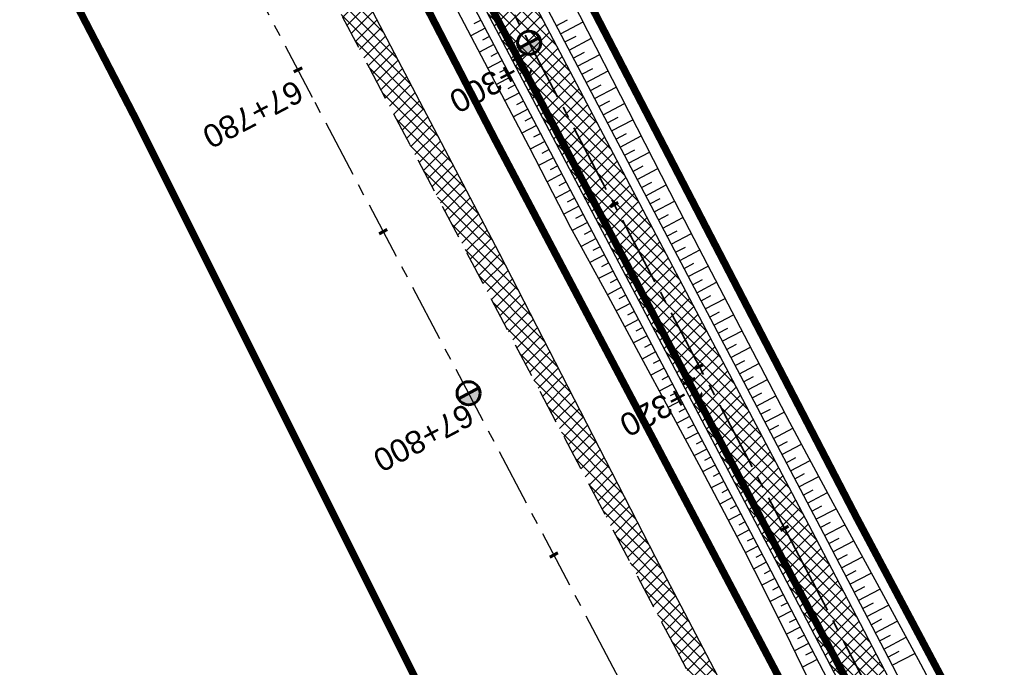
# Model space of a CAD drawing. Header units: metres. Extents: x 7529682 to 7533751, y 5721195 to 5727842.
# Tile 123 of 179: x 7530297 to 7530351, y 5726615 to 5726651. Entities that reach past the tile are written whole.
import ezdxf

# ---------------------------------------------------------------- set-up
doc = ezdxf.new("R2010")
doc.units = ezdxf.units.M
for name, pattern in [('817-dzialki-09-05-04$0$HIDDEN', [0.375, 0.25, -0.125]), ('ACAD_ISO05W100', [33, 24, -3, 0, -3, 0, -3]), ('CENTER', [50.8, 31.75, -6.35, 6.35, -6.35]), ('CENTER2', [28.575, 19.05, -3.175, 3.175, -3.175]), ('HIDDEN', [9.525, 6.35, -3.175])]:
    doc.linetypes.add(name, pattern=pattern)
for name, color, linetype in [('C-DROGI-SYTUACJA', 7, 'Continuous'), ('C-DROGI-SYTUACJA-ETYKIETY', 7, 'Continuous'), ('D-hatch-pobocza', 131, 'Continuous'), ('D-pobocza', 60, 'Continuous'), ('D-rowy', 160, 'Continuous'), ('D-skarpa', 2, 'Continuous'), ('D-skarpa-kreskowanie', 2, 'Continuous')]:
    doc.layers.add(name, color=color, linetype=linetype)
for name, color, linetype, lineweight, true_color in [('D-ewidencja-numery', 7, 'Continuous', 50, 0x40ff00), ('D-hatch-ciag-pieszo-rowerowy', 7, 'Continuous', 13, 0xff9f80), ('D-LR-etap-III', 7, '817-dzialki-09-05-04$0$HIDDEN', 50, 0x00008f)]:
    doc.layers.add(name, color=color, linetype=linetype, lineweight=lineweight, true_color=true_color)
for name, color, linetype, lineweight in [('D-krawędzie', 3, 'Continuous', 30), ('D-obrzeża', 2, 'Continuous', 30), ('D-oś', 10, 'CENTER', 30), ('D-pas-drogowy', 7, 'ACAD_ISO05W100', 50)]:
    doc.layers.add(name, color=color, linetype=linetype, lineweight=lineweight)
doc.layers.add('poprzeczki', color=7, linetype='Continuous', true_color=0x0000c7)
doc.styles.get("Standard").update_dxf_attribs({"font": 'arial.ttf'})
pattern_1 = [(45, (0, 0), (-0.33675960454, 0.33675960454), []), (135, (0, 0), (-0.33675960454, -0.33675960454), [])]

# ---------------------------------------------------------------- blocks, each defined once
blk = doc.blocks.new('kilometraz')
at = {"linetype": 'ByBlock', "lineweight": -2}
blk.add_hatch(color=0, dxfattribs=at).paths.add_polyline_path([(0, -0.28125, 0.41421356), (0.28125, 0, 0.41421356), (0, 0.28125)])
at = {"color": 0, "linetype": 'ByBlock', "lineweight": -2}
blk.add_line((0, 0.28125), (0, -0.28125), dxfattribs=at)
blk.add_circle((0, 0), 0.28125, dxfattribs=at)
blk = doc.blocks.new('AeccTickLine')
at = {"color": 0, "linetype": 'ByBlock', "lineweight": -2}
blk.add_line((0, 1), (0, -1), dxfattribs=at)

msp = doc.modelspace()

# ---------------------------------------------------------------- hatches: boundary and pattern name
at = {"layer": 'D-hatch-ciag-pieszo-rowerowy'}
h = msp.add_hatch(dxfattribs=at)
h.set_pattern_fill('ANSI37', color=256, scale=0.15, style=0)
h.set_pattern_definition(pattern_1)
h.paths.add_polyline_path([(7530324.387, 5726654.066), (7530322.193, 5726652.869), (7530338.815, 5726621.306), (7530355.736, 5726588.901), (7530368.841, 5726564.244), (7530371.746, 5726564.106), (7530357.948, 5726590.066), (7530341.029, 5726622.467)])
at = {"layer": 'D-hatch-pobocza'}
h = msp.add_hatch(dxfattribs=at)
h.set_pattern_fill('ANSI37', color=256, scale=0.15, style=0)
h.set_pattern_definition(pattern_1)
h.paths.add_polyline_path([(7530484.05, 5726334.34), (7530471.92, 5726357.11), (7530458.95, 5726381.07), (7530447.57, 5726403.23), (7530435.55, 5726425.46), (7530424.34, 5726446.96), (7530408.22, 5726477.68), (7530396.72, 5726499.26), (7530381.74, 5726527.87), (7530371.44, 5726547.5), (7530359.58, 5726569.81), (7530349.42, 5726588.72), (7530332.29, 5726621.37), (7530323.72, 5726638.05), (7530306.54, 5726670.82), (7530298.56, 5726686.33), (7530287.26, 5726707.54), (7530284.291, 5726713.261), (7530282.67, 5726712.404), (7530284.501, 5726708.94), (7530291.376, 5726695.94), (7530296.046, 5726687.107), (7530304.464, 5726671.187), (7530316.604, 5726648.181), (7530333.058, 5726617.014), (7530350.004, 5726585.006), (7530367.258, 5726552.316), (7530385.763, 5726517.235), (7530404.054, 5726482.546), (7530421.087, 5726450.182), (7530442.442, 5726409.661), (7530463.421, 5726369.85), (7530489.269, 5726320.828), (7530506.412, 5726288.291), (7530524.315, 5726254.784), (7530540.549, 5726224.891), (7530548.273, 5726210.669), (7530551.697, 5726207.035), (7530543.21, 5726222.9), (7530538.34, 5726232.11), (7530533.7, 5726240.35), (7530511.95, 5726280.97), (7530499.24, 5726305.31)])

# ---------------------------------------------------------------- linework, layer by layer
at = {"layer": 'C-DROGI-SYTUACJA', "color": 10, "linetype": 'CENTER2', "lineweight": 35, "ltscale": 0.2}
msp.add_lwpolyline([(7530272.969, 5726756.475), (7530281.424, 5726740.504, -0.065084), (7530284.142, 5726733.217), (7530284.891, 5726729.972, 0.064463), (7530289.362, 5726717.937), (7530322.484, 5726654.998), (7530339.922, 5726621.886), (7530356.842, 5726589.483), (7530379.806, 5726546.279), (7530402.949, 5726502.005), (7530424.44, 5726461.025), (7530444.82, 5726422.144)], format="xyb", dxfattribs=at)
at = {"layer": 'D-ewidencja-numery', "color": 12, "ltscale": 15, "true_color": 0xc70000}
msp.add_lwpolyline([(7530277.51, 5726760.213), (7530286.037, 5726744.107), (7530288.097, 5726735.884), (7530290.394, 5726725.047), (7530296.177, 5726713.583), (7530302.726, 5726701.182), (7530325.685, 5726657.466), (7530343.244, 5726623.649), (7530360.23, 5726591.747), (7530383.209, 5726548.059), (7530406.018, 5726503.606), (7530427.465, 5726462.62), (7530447.928, 5726424.388)], dxfattribs=at)
at = {"layer": 'D-krawędzie', "linetype": 'HIDDEN', "ltscale": 0.3}
msp.add_lwpolyline([(7530263.782, 5726749.287), (7530270.196, 5726737.096), (7530272.433, 5726732.819), (7530276.009, 5726725.598), (7530279.7, 5726718.02), (7530284.501, 5726708.94), (7530291.376, 5726695.94), (7530296.046, 5726687.107), (7530304.464, 5726671.187), (7530316.604, 5726648.181), (7530333.058, 5726617.014), (7530350.004, 5726585.006), (7530367.258, 5726552.316), (7530385.763, 5726517.235), (7530404.054, 5726482.546), (7530421.087, 5726450.182), (7530442.442, 5726409.661), (7530463.421, 5726369.85), (7530489.269, 5726320.828), (7530506.412, 5726288.291), (7530524.315, 5726254.784), (7530540.549, 5726224.891), (7530548.24, 5726210.73)], dxfattribs=at)
at = {"layer": 'D-LR-etap-III', "ltscale": 10, "flags": 128}
msp.add_lwpolyline([(7531750.474, 5723895.103, 0.4, 0.4, 0), (7531750.505, 5723895.13, 0.4, 0.4, 0), (7531682.71, 5724022.92, 0.4, 0.4, 0), (7531619.177, 5724147.204, 0.4, 0.4, 0), (7531592.309, 5724198.489, 0.4, 0.4, 0), (7531553.264, 5724272.919, 0.4, 0.4, 0), (7531504.02, 5724366.79, 0.4, 0.4, 0), (7531482.09, 5724407.62, 0.4, 0.4, 0), (7531412.35, 5724541.183, 0.4, 0.4, 0), (7531388.464, 5724586.93, 0.4, 0.4, 0), (7531345.12, 5724669.94, 0.4, 0.4, 0), (7531127.66, 5725081.67, 0.4, 0.4, 0), (7531059.253, 5725211.041, 0.4, 0.4, 0), (7531008.007, 5725307.954, 0.4, 0.4, 0), (7530964.182, 5725390.836, 0.4, 0.4, 0), (7530914.557, 5725484.684, 0.4, 0.4, 0), (7530865.243, 5725577.494, 0.4, 0.4, 0), (7530840.085, 5725624.059, 0.4, 0.4, 0), (7530802.56, 5725694.925, 0.4, 0.4, 0), (7530755.54, 5725787.51, 0.4, 0.4, 0), (7530708.718, 5725876.303, 0.4, 0.4, 0), (7530695.12, 5725902.09, 0.4, 0.4, 0), (7530642.914, 5726001.078, 0.4, 0.4, 0), (7530634.935, 5726016.147, 0.4, 0.4, 0), (7530610.82, 5726061.93, 0.4, 0.4, 0), (7530610.82, 5726061.93, 0.4, 0.4, 0), (7530607.21, 5726063.51, 0.4, 0.4, 0), (7530597.42, 5726080.68, 0.4, 0.4, 0), (7530591.16, 5726088.44, 0.4, 0.4, 0), (7530581.28, 5726107.21, 0.4, 0.4, 0), (7530571.29, 5726130.56, 0.4, 0.4, 0), (7530549.555, 5726171.527, 0.4, 0.4, 0), (7530531.014, 5726206.474, 0.4, 0.4, 0), (7530516.461, 5726236.017, 0.4, 0.4, 0), (7530500.799, 5726266.141, 0.4, 0.4, 0), (7530491.35, 5726283.94, 0.4, 0.4, 0), (7530482.4, 5726303.41, 0.4, 0.4, 0), (7530482.4, 5726303.41, 0.4, 0.4, 0), (7530450.41, 5726357.28, 0.4, 0.4, 0), (7530397.759, 5726458.5, 0.4, 0.4, 0), (7530334.708, 5726583.665, 0.4, 0.4, 0), (7530303.939, 5726645.168, 0.4, 0.4, 0), (7530300.51, 5726651.778, 0.4, 0.4, 0), (7530289.214, 5726671.967, 0.4, 0.4, 0), (7530281.54, 5726685.57, 0.4, 0.4, 0), (7530261.371, 5726724.163, 0.4, 0.4, 0), (7530254.03, 5726738.21, 0.4, 0.4, 0), (7530197.22, 5726845.06, 0.4, 0.4, 0), (7530194.71, 5726849.15, 0.4, 0.4, 0), (7530195.92, 5726850.75, 0.4, 0.4, 0), (7530170.547, 5726892.961, 0.4, 0.4, 0), (7530143.175, 5726945.066, 0.4, 0.4, 0), (7530105.06, 5727018.32, 0.4, 0.4, 0), (7530100.06, 5727027.16, 0.4, 0.4, 0), (7530062.319, 5727099.625, 0.4, 0.4, 0), (7530015.379, 5727189.42, 0.4, 0.4, 0), (7529983.208, 5727250.207, 0.4, 0.4, 0), (7529953.284, 5727306.747, 0.4, 0.4, 0), (7529900.671, 5727406.159, 0.4, 0.4, 0), (7529890.63, 5727425.131, 0.4, 0.4, 0), (7529875.155, 5727454.426, 0.4, 0.4, 0), (7529857.56, 5727487.787, 0.4, 0.4, 0), (7529835.194, 5727530.193, 0.4, 0.4, 0), (7529811.741, 5727574.662, 0.4, 0.4, 0), (7529792.102, 5727611.923, 0.4, 0.4, 0), (7529768.066, 5727657.47, 0.4, 0.4, 0), (7529755.211, 5727682.131, 0.4, 0.4, 0), (7529753.31, 5727681.13, 0.4, 0.4, 0), (7529739.21, 5727707.77, 0.4, 0.4, 0), (7529735.395, 5727711.252, 0.4, 0.4, 0), (7529725.42, 5727730.2, 0.4, 0.4, 0), (7529723.55, 5727729.88, 0.4, 0.4, 0), (7529695.567, 5727782.932, 0.4, 0.4, 0), (7529717.68, 5727794.024, 0.4, 0.4, 0), (7529736.275, 5727758.647, 0.4, 0.4, 0), (7529736.275, 5727758.647, 0.4, 0.4, 0), (7529744.511, 5727750.406, 0.4, 0.4, 0), (7529744.511, 5727750.406, 0.4, 0.4, 0), (7529750.283, 5727738.55, 0.4, 0.4, 0), (7529777.109, 5727687.569, 0.4, 0.4, 0), (7529796.515, 5727651.33, 0.4, 0.4, 0), (7529814.938, 5727616.793, 0.4, 0.4, 0), (7529839.007, 5727572.304, 0.4, 0.4, 0), (7529860.618, 5727532.509, 0.4, 0.4, 0), (7529882.349, 5727491.504, 0.4, 0.4, 0), (7529904.865, 5727449.096, 0.4, 0.4, 0), (7529920.747, 5727418.885, 0.4, 0.4, 0), (7529946.677, 5727368.547, 0.4, 0.4, 0), (7529972.025, 5727320.573, 0.4, 0.4, 0), (7529987.74, 5727290.153, 0.4, 0.4, 0), (7529996.497, 5727273.662, 0.4, 0.4, 0), (7530017.541, 5727234.203, 0.4, 0.4, 0), (7530033.054, 5727204.864, 0.4, 0.4, 0), (7530051.623, 5727170.223, 0.4, 0.4, 0), (7530069.277, 5727137.016, 0.4, 0.4, 0), (7530089.385, 5727097.534, 0.4, 0.4, 0), (7530109.713, 5727060.747, 0.4, 0.4, 0), (7530136.77, 5727011.64, 0.4, 0.4, 0), (7530162.447, 5726962.744, 0.4, 0.4, 0), (7530187.674, 5726916.992, 0.4, 0.4, 0), (7530207.821, 5726879.335, 0.4, 0.4, 0), (7530230.626, 5726834.519, 0.4, 0.4, 0), (7530262.288, 5726776.618, 0.4, 0.4, 0), (7530277.51, 5726760.213, 0.4, 0.4, 0), (7530286.037, 5726744.107, 0.4, 0.4, 0), (7530288.097, 5726735.884, 0.4, 0.4, 0), (7530290.394, 5726725.047, 0.4, 0.4, 0), (7530296.177, 5726713.583, 0.4, 0.4, 0), (7530302.726, 5726701.182, 0.4, 0.4, 0), (7530325.685, 5726657.466, 0.4, 0.4, 0), (7530343.244, 5726623.649, 0.4, 0.4, 0), (7530360.23, 5726591.747, 0.4, 0.4, 0), (7530383.209, 5726548.059, 0.4, 0.4, 0), (7530406.018, 5726503.606, 0.4, 0.4, 0), (7530427.465, 5726462.62, 0.4, 0.4, 0), (7530447.928, 5726424.388, 0.4, 0.4, 0), (7530471.127, 5726379.921, 0.4, 0.4, 0), (7530490.501, 5726343.033, 0.4, 0.4, 0), (7530509.499, 5726306.733, 0.4, 0.4, 0), (7530529.89, 5726267.244, 0.4, 0.4, 0), (7530543.852, 5726238.99, 0.4, 0.4, 0), (7530554.809, 5726218.944, 0.4, 0.4, 0), (7530559.027, 5726212.223, 0.4, 0.4, 0), (7530563.061, 5726206.41, 0.4, 0.4, 0), (7530566.934, 5726200.464, 0.4, 0.4, 0), (7530569.771, 5726194.902, 0.4, 0.4, 0), (7530571.473, 5726191.282, 0.4, 0.4, 0), (7530572.839, 5726188.025, 0.4, 0.4, 0), (7530575.295, 5726182.035, 0.4, 0.4, 0), (7530579.737, 5726173.306, 0.4, 0.4, 0), (7530583.3, 5726167.41, 0.4, 0.4, 0), (7530593.4, 5726163.33, 0.4, 0.4, 0), (7530598.618, 5726155.264, 0.4, 0.4, 0), (7530608.258, 5726140.497, 0.4, 0.4, 0), (7530603.27, 5726136.83, 0.4, 0.4, 0), (7530606.53, 5726131.84, 0.4, 0.4, 0), (7530604.239, 5726124.217, 0.4, 0.4, 0), (7530605.847, 5726121.63, 0.4, 0.4, 0), (7530608.972, 5726116.164, 0.4, 0.4, 0), (7530618.114, 5726097.791, 0.4, 0.4, 0), (7530651.213, 5726034.96, 0.4, 0.4, 0), (7530670.244, 5725998.611, 0.4, 0.4, 0), (7530698.075, 5725945.953, 0.4, 0.4, 0), (7530716.506, 5725911.305, 0.4, 0.4, 0), (7530735.223, 5725875.667, 0.4, 0.4, 0), (7530752.504, 5725842.155, 0.4, 0.4, 0), (7530778.311, 5725793.501, 0.4, 0.4, 0), (7530797.5, 5725756.382, 0.4, 0.4, 0), (7530812.519, 5725728.289, 0.4, 0.4, 0), (7530820.039, 5725713.16, 0.4, 0.4, 0), (7530822.422, 5725710.194, 0.4, 0.4, 0), (7530833.155, 5725688.801, 0.4, 0.4, 0), (7530849.629, 5725656.159, 0.4, 0.4, 0), (7530867.983, 5725621.964, 0.4, 0.4, 0), (7530872.63, 5725612.888, 0.4, 0.4, 0), (7530880.354, 5725597.595, 0.4, 0.4, 0), (7530883.839, 5725593.389, 0.4, 0.4, 0), (7530891.782, 5725587.763, 0.4, 0.4, 0), (7530895.039, 5725584.281, 0.4, 0.4, 0), (7530897.034, 5725580.941, 0.4, 0.4, 0), (7530900.952, 5725579.946, 0.4, 0.4, 0), (7530904.81, 5725571.977, 0.4, 0.4, 0), (7530903.682, 5725568.566, 0.4, 0.4, 0), (7530908.901, 5725558.845, 0.4, 0.4, 0), (7530910.252, 5725545.672, 0.4, 0.4, 0), (7530912.873, 5725538.646, 0.4, 0.4, 0), (7530945.278, 5725478.464, 0.4, 0.4, 0), (7530959.692, 5725450.246, 0.4, 0.4, 0), (7531002.827, 5725368.192, 0.4, 0.4, 0), (7531044.704, 5725290.314, 0.4, 0.4, 0), (7531064.099, 5725253.213, 0.4, 0.4, 0), (7531083.01, 5725216.678, 0.4, 0.4, 0), (7531113.013, 5725158.466, 0.4, 0.4, 0), (7531137.364, 5725113.071, 0.4, 0.4, 0), (7531150.831, 5725086.712, 0.4, 0.4, 0), (7531159.746, 5725076.641, 0.4, 0.4, 0), (7531166.31, 5725074.58, 0.4, 0.4, 0), (7531172.29, 5725062.58, 0.4, 0.4, 0), (7531170.59, 5725055.606, 0.4, 0.4, 0), (7531173.733, 5725044.081, 0.4, 0.4, 0), (7531215.342, 5724964.86, 0.4, 0.4, 0), (7531238.054, 5724921.685, 0.4, 0.4, 0), (7531262.39, 5724875.283, 0.4, 0.4, 0), (7531295.587, 5724811.266, 0.4, 0.4, 0), (7531348.488, 5724712.363, 0.4, 0.4, 0), (7531363.741, 5724682.684, 0.4, 0.4, 0), (7531366.987, 5724675.865, 0.4, 0.4, 0), (7531382.541, 5724646.111, 0.4, 0.4, 0), (7531401.299, 5724610.875, 0.4, 0.4, 0), (7531428.965, 5724558.862, 0.4, 0.4, 0), (7531449.111, 5724520.398, 0.4, 0.4, 0), (7531477.293, 5724465.831, 0.4, 0.4, 0), (7531500.996, 5724421.113, 0.4, 0.4, 0), (7531512.122, 5724400.549, 0.4, 0.4, 0), (7531513.782, 5724396.757, 0.4, 0.4, 0), (7531526.32, 5724379.39, 0.4, 0.4, 0), (7531566.784, 5724302.736, 0.4, 0.4, 0), (7531612.277, 5724225.61, 0.4, 0.4, 0), (7531620.493, 5724210.548, 0.4, 0.4, 0), (7531631.578, 5724196.258, 0.4, 0.4, 0), (7531653.484, 5724152.434, 0.4, 0.4, 0), (7531661.151, 5724128.494, 0.4, 0.4, 0), (7531673.881, 5724101.186, 0.4, 0.4, 0), (7531684.691, 5724081.184, 0.4, 0.4, 0), (7531699.212, 5724051.17, 0.4, 0.4, 0), (7531704.034, 5724040.584, 0.4, 0.4, 0), (7531704.034, 5724040.584, 0.4, 0.4, 0), (7531703.913, 5724037.17, 0.4, 0.4, 0), (7531736.42, 5723969.232, 0.4, 0.4, 0), (7531738.285, 5723967.699, 0.4, 0.4, 0), (7531742.181, 5723962.346, 0.4, 0.4, 0), (7531744.286, 5723958.616, 0.4, 0.4, 0), (7531755.393, 5723944.193, 0.4, 0.4, 0), (7531758.69, 5723936.76, 0.4, 0.4, 0), (7531780.08, 5723929.25, 0.4, 0.4, 0), (7531792.612, 5723906.338, 0.4, 0.4, 0), (7531792.612, 5723906.338, 0.4, 0.4, 0), (7531756.962, 5723883.055, 0.4, 0.4, 0), (7531750.46, 5723895.13, 0.4, 0.4, 0), (7531750.46, 5723895.13, 0, 0, 0)], format="xyseb", dxfattribs=at)
at = {"layer": 'D-obrzeża'}
for points in [[(7530323.59, 5726655.581), (7530341.029, 5726622.467), (7530357.948, 5726590.066), (7530380.911, 5726546.861), (7530404.057, 5726502.584), (7530425.547, 5726461.605), (7530445.927, 5726422.724)], [(7530321.378, 5726654.416), (7530338.815, 5726621.306), (7530355.736, 5726588.901), (7530378.7, 5726545.696), (7530401.842, 5726501.425), (7530423.333, 5726460.444), (7530443.712, 5726421.565)]]:
    msp.add_lwpolyline(points, dxfattribs=at)
at = {"layer": 'D-oś', "ltscale": 0.1}
msp.add_lwpolyline([(7530594.845, 5726110.895), (7530540.21, 5726214.45), (7530503.32, 5726286.651), (7530486.173, 5726319.196), (7530460.325, 5726368.218), (7530439.346, 5726408.03), (7530417.989, 5726448.552), (7530400.958, 5726480.914), (7530382.667, 5726515.602), (7530364.162, 5726550.682), (7530346.91, 5726583.371), (7530329.964, 5726615.378), (7530313.508, 5726646.548), (7530301.37, 5726669.551), (7530292.952, 5726685.471), (7530288.281, 5726694.304), (7530281.407, 5726707.304), (7530276.579, 5726716.435), (7530272.867, 5726724.055), (7530269.314, 5726731.231), (7530267.097, 5726735.47), (7530260.688, 5726747.65), (7530256.664, 5726755.22)], dxfattribs=at)
at = {"layer": 'D-pas-drogowy', "ltscale": 0.2, "flags": 128}
msp.add_lwpolyline([(7531633.019, 5724182.834, 0.4, 0.4, 0), (7531617.559, 5724211.608, 0.4, 0.4, 0), (7531566.784, 5724302.736, 0.4, 0.4, 0), (7531538.419, 5724356.47, 0.4, 0.4, 0), (7531526.32, 5724379.39, 0.4, 0.4, 0), (7531516.102, 5724393.607, 0.4, 0.4, 0.001485), (7531513.78, 5724396.838, 0.4, 0.4, 0), (7531501.87, 5724413.41, 0.4, 0.4, 0), (7531474.926, 5724464.508, 0.4, 0.4, 0), (7531446.2, 5724518.992, 0.4, 0.4, 0), (7531424.962, 5724559.262, 0.4, 0.4, 0), (7531398.444, 5724609.566, 0.4, 0.4, 0), (7531379.647, 5724645.216, 0.4, 0.4, 0), (7531365.23, 5724672.56, 0.4, 0.4, 0), (7531341.306, 5724717.915, 0.4, 0.4, 0), (7531312.9, 5724771.789, 0.4, 0.4, 0), (7531292.591, 5724810.307, 0.4, 0.4, 0), (7531259.392, 5724873.271, 0.4, 0.4, 0), (7531233.74, 5724921.923, 0.4, 0.4, 0), (7531203.073, 5724980.092, 0.4, 0.4, 0), (7531173.471, 5725036.225, 0.4, 0.4, 0), (7531168.27, 5725046.09, 0.4, 0.4, 0), (7531172.29, 5725062.58, 0.4, 0.4, 0), (7531166.31, 5725074.58, 0.4, 0.4, 0), (7531150.32, 5725079.6, 0.4, 0.4, 0), (7531141.5, 5725096.43, 0.4, 0.4, 0), (7531109.312, 5725157.814, 0.4, 0.4, 0), (7531086.641, 5725201.048, 0.4, 0.4, 0), (7531059.198, 5725253.384, 0.4, 0.4, 0), (7531028.207, 5725312.489, 0.4, 0.4, 0), (7530999.105, 5725367.99, 0.4, 0.4, 0), (7530956.248, 5725449.725, 0.4, 0.4, 0), (7530924.398, 5725510.464, 0.4, 0.4, 0), (7530897.51, 5725561.74, 0.4, 0.4, 0), (7530894.46, 5725566.14, 0.4, 0.4, 0), (7530892.16, 5725570.49, 0.4, 0.4, 0), (7530869.363, 5725613.307, 0.4, 0.4, 0), (7530861.694, 5725627.705, 0.4, 0.4, 0), (7530852.74, 5725644.52, 0.4, 0.4, 0), (7530831.51, 5725684.2, 0.4, 0.4, 0), (7530811.13, 5725722.52, 0.4, 0.4, 0), (7530792.348, 5725757.941, 0.4, 0.4, 0), (7530768.03, 5725803.8, 0.4, 0.4, 0), (7530748.769, 5725840.179, 0.4, 0.4, 0), (7530727.7, 5725879.97, 0.4, 0.4, 0), (7530712.098, 5725909.545, 0.4, 0.4, 0), (7530693.644, 5725944.645, 0.4, 0.4, 0), (7530665.702, 5725997.539, 0.4, 0.4, 0), (7530641.76, 5726042.88, 0.4, 0.4, 0), (7530616.5, 5726091.48, 0.4, 0.4, 0), (7530604.628, 5726114.32, 0.4, 0.4, -0.007763), (7530602.5, 5726118.43, 0.4, 0.4, 0), (7530603.992, 5726123.395, 0.4, 0.4, 0), (7530606.53, 5726131.84, 0.4, 0.4, 0), (7530603.27, 5726136.83, 0.4, 0.4, 0), (7530593.776, 5726151.369, 0.4, 0.4, 0), (7530590.203, 5726156.84, 0.4, 0.4, 0), (7530583.3, 5726167.41, 0.4, 0.4, 0), (7530580.578, 5726170.428, 0.4, 0.4, 0), (7530575.85, 5726175.67, 0.4, 0.4, 0), (7530569.01, 5726186.66, 0.4, 0.4, 0), (7530562.555, 5726199.189, 0.4, 0.4, 0), (7530555.67, 5726211.39, 0.4, 0.4, 0), (7530548.29, 5726224.23, 0.4, 0.4, 0), (7530540.58, 5726237.71, 0.4, 0.4, 0), (7530532.68, 5726252.65, 0.4, 0.4, 0), (7530524.06, 5726269.35, 0.4, 0.4, 0), (7530502.82, 5726309.91, 0.4, 0.4, 0), (7530488.83, 5726336.63, 0.4, 0.4, 0), (7530466.03, 5726380.16, 0.4, 0.4, 0), (7530438.47, 5726432.77, 0.4, 0.4, 0), (7530424.53, 5726459.09, 0.4, 0.4, 0), (7530401.63, 5726502.97, 0.4, 0.4, 0), (7530383.38, 5726538.06, 0.4, 0.4, 0), (7530353.97, 5726593.52, 0.4, 0.4, 0), (7530338.47, 5726622.74, 0.4, 0.4, 0), (7530322.01, 5726653.88, 0.4, 0.4, 0), (7530297.54, 5726700.33, 0.4, 0.4, 0), (7530287.38, 5726719.6, 0.4, 0.4, 0), (7530285.95, 5726722.316, 0.4, 0.4, 0), (7530280.26, 5726733.12, 0.4, 0.4, 0), (7530266.73, 5726758.74, 0.4, 0.4, 0), (7530260.42, 5726770.47, 0.4, 0.4, 0), (7530253.25, 5726783.82, 0.4, 0.4, 0), (7530244.95, 5726799.33, 0.4, 0.4, 0), (7530239.39, 5726808.49, 0.4, 0.4, 0), (7530238.29, 5726807.9, 0.4, 0.4, 0), (7530218.11, 5726850.67, 0.4, 0.4, 0), (7530175.907, 5726928.168, 0.4, 0.4, 0), (7530096.68, 5727076.15, 0.4, 0.4, 0), (7530094.68, 5727079.89, 0.4, 0.4, 0), (7530064.597, 5727135.523, 0.4, 0.4, 0), (7530046.731, 5727168.892, 0.4, 0.4, 0), (7530025.803, 5727208.461, 0.4, 0.4, 0), (7530012.847, 5727232.979, 0.4, 0.4, 0), (7529994.15, 5727268.45, 0.4, 0.4, 0), (7529981.671, 5727291.93, 0.4, 0.4, 0), (7529949.89, 5727351.73, 0.4, 0.4, 0), (7529924.75, 5727399.03, 0.4, 0.4, 0), (7529915.516, 5727417.1, 0.4, 0.4, 0), (7529885.83, 5727475.19, 0.4, 0.4, 0), (7529862.56, 5727519.97, 0.4, 0.4, 0), (7529852.985, 5727538.191, 0.4, 0.4, 0), (7529836.513, 5727569.511, 0.4, 0.4, 0), (7529815.369, 5727609.141, 0.4, 0.4, 0), (7529792.795, 5727651.247, 0.4, 0.4, 0), (7529774.199, 5727685.858, 0.4, 0.4, 0), (7529746.966, 5727736.059, 0.4, 0.4, 0), (7529733.92, 5727757.62, 0.4, 0.4, 0), (7529708.607, 5727806.389, 0.4, 0.4, 0), (7529688.492, 5727796.345, 0.4, 0.4, 0), (7529723.55, 5727729.88, 0.4, 0.4, 0), (7529725.42, 5727730.2, 0.4, 0.4, 0), (7529735.38, 5727711.28, 0.4, 0.4, 0), (7529739.21, 5727707.77, 0.4, 0.4, 0), (7529753.31, 5727681.13, 0.4, 0.4, 0), (7529755.178, 5727682.114, 0.4, 0.4, 0), (7529792.102, 5727611.923, 0.4, 0.4, 0), (7529811.741, 5727574.662, 0.4, 0.4, 0), (7529835.194, 5727530.193, 0.4, 0.4, 0), (7529857.56, 5727487.787, 0.4, 0.4, 0), (7529875.155, 5727454.426, 0.4, 0.4, 0), (7529890.63, 5727425.131, 0.4, 0.4, 0), (7529900.671, 5727406.159, 0.4, 0.4, 0), (7529953.284, 5727306.747, 0.4, 0.4, 0), (7529983.208, 5727250.207, 0.4, 0.4, 0), (7530015.379, 5727189.42, 0.4, 0.4, 0), (7530062.319, 5727099.625, 0.4, 0.4, 0), (7530100.06, 5727027.16, 0.4, 0.4, 0), (7530105.06, 5727018.32, 0.4, 0.4, 0), (7530143.175, 5726945.066, 0.4, 0.4, 0), (7530170.547, 5726892.961, 0.4, 0.4, 0), (7530195.92, 5726850.75, 0.4, 0.4, 0), (7530194.71, 5726849.15, 0.4, 0.4, 0), (7530197.22, 5726845.06, 0.4, 0.4, 0), (7530254.03, 5726738.21, 0.4, 0.4, 0), (7530261.371, 5726724.163, 0.4, 0.4, 0), (7530281.54, 5726685.57, 0.4, 0.4, 0), (7530289.214, 5726671.967, 0.4, 0.4, 0), (7530300.51, 5726651.778, 0.4, 0.4, 0), (7530303.939, 5726645.168, 0.4, 0.4, 0), (7530334.708, 5726583.665, 0.4, 0.4, 0), (7530397.759, 5726458.5, 0.4, 0.4, 0), (7530450.41, 5726357.28, 0.4, 0.4, 0), (7530482.4, 5726303.41, 0.4, 0.4, 0), (7530483.688, 5726301.003, 0.4, 0.4, 0), (7530491.35, 5726283.94, 0.4, 0.4, 0), (7530512.67, 5726243.78, 0.4, 0.4, 0), (7530529.43, 5726209.46, 0.4, 0.4, 0), (7530571.29, 5726130.56, 0.4, 0.4, 0), (7530581.28, 5726107.21, 0.4, 0.4, 0), (7530591.16, 5726088.44, 0.4, 0.4, 0), (7530597.42, 5726080.68, 0.4, 0.4, 0), (7530607.21, 5726063.51, 0.4, 0.4, 0), (7530610.82, 5726061.93, 0.4, 0.4, 0), (7530634.935, 5726016.147, 0.4, 0.4, 0), (7530642.914, 5726001.078, 0.4, 0.4, 0), (7530695.12, 5725902.09, 0.4, 0.4, 0), (7530708.718, 5725876.303, 0.4, 0.4, 0), (7530755.54, 5725787.51, 0.4, 0.4, 0), (7530802.56, 5725694.925, 0.4, 0.4, 0), (7530840.085, 5725624.059, 0.4, 0.4, 0), (7530865.243, 5725577.494, 0.4, 0.4, 0), (7530914.557, 5725484.684, 0.4, 0.4, 0), (7530964.182, 5725390.836, 0.4, 0.4, 0), (7531008.007, 5725307.954, 0.4, 0.4, 0), (7531059.253, 5725211.041, 0.4, 0.4, 0), (7531127.66, 5725081.67, 0.4, 0.4, 0), (7531345.12, 5724669.94, 0.4, 0.4, 0), (7531388.464, 5724586.93, 0.4, 0.4, 0), (7531412.35, 5724541.183, 0.4, 0.4, 0), (7531482.09, 5724407.62, 0.4, 0.4, 0), (7531504.02, 5724366.79, 0.4, 0.4, 0), (7531519.374, 5724337.52, 0.4, 0.4, 0), (7531563.749, 5724252.932, 0.4, 0.4, 0), (7531602.175, 5724179.681, 0.4, 0.4, 0), (7531619.177, 5724147.204, 0.4, 0.4, 0), (7531625.038, 5724135.635, 0.4, 0.4, 0), (7531656.796, 5724073.316, 0.4, 0.4, 0), (7531675.12, 5724037.36, 0.4, 0.4, 0), (7531682.71, 5724022.92, 0.4, 0.4, 0), (7531705.565, 5723979.811, 0.4, 0.4, 0), (7531736.606, 5723921.262, 0.4, 0.4, 0), (7531750.46, 5723895.13, 0.4, 0.4, 0), (7531740.77, 5723886.56, 0.4, 0.4, 0), (7531732.86, 5723885, 0.4, 0.4, 0), (7531722.18, 5723887.77, 0.4, 0.4, 0), (7531729.87, 5723862.17, 0.4, 0.4, 0), (7531742.92, 5723861.93, 0.4, 0.4, 0), (7531763.71, 5723859.52, 0.4, 0.4, 0), (7531768.42, 5723854.12, 0.4, 0.4, 0), (7531787.42, 5723817.97, 0.4, 0.4, 0), (7531795.57, 5723809.82, 0.4, 0.4, 0), (7531816.347, 5723819.85, 0.4, 0.4, 0), (7531816.347, 5723819.85, 0.4, 0.4, 0), (7531805.06, 5723843.23, 0.4, 0.4, 0), (7531803.61, 5723886.23, 0.4, 0.4, 0), (7531803.61, 5723886.23, 0.4, 0.4, 0), (7531780.08, 5723929.25, 0.4, 0.4, 0), (7531758.69, 5723936.76, 0.4, 0.4, 0), (7531749.359, 5723946.412, 0.4, 0.4, 0), (7531742.71, 5723953.29, 0.4, 0.4, 0), (7531735.177, 5723967.878, 0.4, 0.4, 0), (7531722.37, 5723992.68, 0.4, 0.4, 0), (7531705.042, 5724030.886, 0.4, 0.4, 0), (7531699.47, 5724043.17, 0.4, 0.4, 0), (7531692.69, 5724058.11, 0.4, 0.4, 0), (7531679.672, 5724084.017, 0.4, 0.4, 0), (7531674.55, 5724094.21, 0.4, 0.4, 0), (7531666.633, 5724114.003, 0.4, 0.4, 0), (7531649, 5724153.82, 0.4, 0.4, 0), (7531641.49, 5724149.34, 0.4, 0.4, 0), (7531626.04, 5724179.34, 0.4, 0.4, 0), (7531633.03, 5724182.84, 0, 0, 0)], format="xyseb", dxfattribs=at)
at = {"layer": 'D-pobocza'}
msp.add_lwpolyline([(7530435.55, 5726425.46), (7530424.34, 5726446.96), (7530408.22, 5726477.68), (7530396.72, 5726499.26), (7530381.74, 5726527.87), (7530371.44, 5726547.5), (7530359.58, 5726569.81), (7530349.42, 5726588.72), (7530332.29, 5726621.37), (7530323.72, 5726638.05), (7530306.54, 5726670.82), (7530298.56, 5726686.33), (7530287.26, 5726707.54), (7530284.291, 5726713.261), (7530282.67, 5726712.404)], dxfattribs=at)
for points in [[(7530324.032, 5726655.814), (7530341.472, 5726622.699), (7530358.39, 5726590.299), (7530381.354, 5726547.095), (7530404.5, 5726502.816), (7530425.99, 5726461.837), (7530446.37, 5726422.955), (7530469.336, 5726378.97), (7530488.808, 5726342.142), (7530507.967, 5726305.936), (7530528.543, 5726266.549), (7530543.47, 5726237.456), (7530554.277, 5726217.509, 0.020438), (7530555.929, 5726214.736), (7530563.577, 5726203.019, -0.024166), (7530565.554, 5726199.643), (7530568.768, 5726193.493, -0.021495), (7530570.611, 5726189.564), (7530573.478, 5726182.701, 0.022535), (7530575.38, 5726178.667), (7530582.909, 5726164.407)], [(7530320.936, 5726654.183), (7530338.372, 5726621.074), (7530355.294, 5726588.668), (7530378.258, 5726545.463), (7530401.399, 5726501.193), (7530422.89, 5726460.212), (7530443.269, 5726421.333), (7530466.238, 5726377.342), (7530485.714, 5726340.506), (7530504.869, 5726304.308), (7530525.434, 5726264.939), (7530540.374, 5726235.824), (7530551.248, 5726215.751, 0.020438), (7530552.942, 5726212.908), (7530560.579, 5726201.207, -0.024166), (7530562.508, 5726197.914), (7530565.617, 5726191.967, -0.021495), (7530567.423, 5726188.116), (7530570.292, 5726181.248, 0.022535), (7530572.232, 5726177.133), (7530572.779, 5726176.098)]]:
    msp.add_lwpolyline(points, format="xyb", dxfattribs=at)
at = {"layer": 'D-rowy', "linetype": 'HIDDEN', "ltscale": 0.1, "const_width": 0.4, "flags": 128}
msp.add_lwpolyline([(7530551.499, 5726212.267), (7530543.597, 5726226.236), (7530531.122, 5726249.92), (7530513.079, 5726284.072), (7530493.258, 5726321.227), (7530474.307, 5726357.907), (7530450.222, 5726402.72), (7530429.968, 5726441.454), (7530407.859, 5726483.738), (7530388.275, 5726520.931), (7530367.428, 5726560.809), (7530342.591, 5726608.109), (7530323.482, 5726644.276), (7530301.727, 5726686.325), (7530278.863, 5726729.805), (7530276.238, 5726736.773), (7530276.238, 5726736.773)], dxfattribs=at)
at = {"layer": 'D-skarpa', "linetype": 'Continuous'}
for points in [[(7530301.533, 5726687.84), (7530304.166, 5726683.576), (7530306.593, 5726679.203), (7530309.013, 5726674.826), (7530311.382, 5726670.423), (7530313.744, 5726666.016), (7530320.155, 5726653.773), (7530320.704, 5726652.727), (7530325.346, 5726643.87), (7530327.636, 5726639.425), (7530328.012, 5726638.746), (7530329.687, 5726635.683), (7530334.775, 5726626.232), (7530337.112, 5726621.812), (7530337.677, 5726620.704), (7530339.364, 5726617.357), (7530341.554, 5726612.86)], [(7530309.571, 5726686.42), (7530314.316, 5726677.617), (7530316.687, 5726673.215), (7530321.296, 5726664.34), (7530323.599, 5726659.902), (7530325.337, 5726656.5), (7530325.873, 5726655.45), (7530333.053, 5726641.4), (7530334.654, 5726638.299), (7530339.62, 5726628.783), (7530341.988, 5726624.379), (7530342.586, 5726623.289), (7530344.386, 5726619.979), (7530346.775, 5726615.586), (7530349.115, 5726611.167)]]:
    msp.add_lwpolyline(points, dxfattribs=at)
at = {"layer": 'D-skarpa-kreskowanie', "linetype": 'Continuous'}
for p, q in [((7530322.733, 5726650.77, 107.423), (7530322.34, 5726650.563, 107.127)), ((7530326.849, 5726650.465, 107.556), (7530327.468, 5726650.791, 107.089)), ((7530327.082, 5726650.022, 107.556), (7530328.315, 5726650.671, 106.628)), ((7530322.966, 5726650.327, 107.424), (7530322.179, 5726649.913, 106.831)), ((7530327.315, 5726649.58, 107.557), (7530327.929, 5726649.903, 107.095)), ((7530323.432, 5726649.442, 107.425), (7530322.643, 5726649.027, 106.83)), ((7530323.199, 5726649.885, 107.424), (7530322.805, 5726649.677, 107.127)), ((7530327.548, 5726649.138, 107.557), (7530328.77, 5726649.781, 106.637)), ((7530323.665, 5726649, 107.426), (7530323.27, 5726648.792, 107.128)), ((7530327.781, 5726648.695, 107.558), (7530328.389, 5726649.015, 107.1)), ((7530328.014, 5726648.253, 107.559), (7530329.225, 5726648.89, 106.646)), ((7530323.898, 5726648.558, 107.426), (7530323.107, 5726648.141, 106.83)), ((7530324.131, 5726648.115, 107.427), (7530323.735, 5726647.907, 107.128)), ((7530328.247, 5726647.81, 107.559), (7530328.85, 5726648.128, 107.105)), ((7530328.48, 5726647.368, 107.56), (7530329.68, 5726648, 106.656)), ((7530324.364, 5726647.673, 107.427), (7530323.571, 5726647.255, 106.83)), ((7530324.597, 5726647.23, 107.428), (7530324.2, 5726647.022, 107.129)), ((7530328.713, 5726646.926, 107.56), (7530329.311, 5726647.24, 107.11)), ((7530324.83, 5726646.788, 107.428), (7530324.036, 5726646.37, 106.83)), ((7530328.946, 5726646.483, 107.561), (7530330.135, 5726647.109, 106.665)), ((7530325.063, 5726646.346, 107.429), (7530324.665, 5726646.136, 107.129)), ((7530329.179, 5726646.041, 107.561), (7530329.771, 5726646.352, 107.115)), ((7530329.412, 5726645.598, 107.562), (7530330.59, 5726646.219, 106.674)), ((7530325.296, 5726645.903, 107.429), (7530324.5, 5726645.484, 106.83)), ((7530325.529, 5726645.461, 107.43), (7530325.13, 5726645.251, 107.13)), ((7530329.645, 5726645.156, 107.562), (7530330.232, 5726645.465, 107.121)), ((7530329.878, 5726644.714, 107.563), (7530331.045, 5726645.328, 106.684)), ((7530325.762, 5726645.019, 107.431), (7530324.964, 5726644.598, 106.829)), ((7530325.995, 5726644.576, 107.431), (7530325.596, 5726644.366, 107.13)), ((7530330.111, 5726644.271, 107.564), (7530330.692, 5726644.577, 107.126)), ((7530326.228, 5726644.134, 107.432), (7530325.427, 5726643.712, 106.828)), ((7530330.344, 5726643.829, 107.564), (7530331.5, 5726644.438, 106.693)), ((7530326.461, 5726643.691, 107.432), (7530326.059, 5726643.479, 107.129)), ((7530330.577, 5726643.386, 107.565), (7530331.153, 5726643.689, 107.131)), ((7530330.81, 5726642.944, 107.565), (7530331.956, 5726643.547, 106.702)), ((7530326.694, 5726643.249, 107.433), (7530325.885, 5726642.823, 106.824)), ((7530327.16, 5726642.364, 107.434), (7530326.343, 5726641.934, 106.819)), ((7530326.927, 5726642.807, 107.433), (7530326.521, 5726642.593, 107.127)), ((7530331.043, 5726642.502, 107.566), (7530331.613, 5726642.802, 107.136)), ((7530331.276, 5726642.059, 107.566), (7530332.411, 5726642.657, 106.711)), ((7530327.393, 5726641.922, 107.434), (7530326.983, 5726641.706, 107.125)), ((7530331.509, 5726641.617, 107.567), (7530332.074, 5726641.914, 107.142)), ((7530327.626, 5726641.479, 107.435), (7530326.802, 5726641.045, 106.814)), ((7530331.742, 5726641.174, 107.567), (7530332.866, 5726641.766, 106.721)), ((7530327.859, 5726641.037, 107.436), (7530327.445, 5726640.819, 107.124)), ((7530331.975, 5726640.732, 107.568), (7530332.534, 5726641.026, 107.147)), ((7530332.208, 5726640.29, 107.57), (7530333.323, 5726640.877, 106.73)), ((7530328.092, 5726640.595, 107.436), (7530327.26, 5726640.156, 106.809)), ((7530328.558, 5726639.71, 107.437), (7530327.722, 5726639.27, 106.808)), ((7530328.325, 5726640.152, 107.437), (7530327.907, 5726639.932, 107.122)), ((7530332.441, 5726639.847, 107.572), (7530332.997, 5726640.14, 107.154)), ((7530332.674, 5726639.405, 107.574), (7530333.782, 5726639.988, 106.74)), ((7530328.791, 5726639.267, 107.438), (7530328.377, 5726639.05, 107.126)), ((7530332.907, 5726638.962, 107.576), (7530333.459, 5726639.253, 107.16)), ((7530329.024, 5726638.825, 107.44), (7530328.205, 5726638.394, 106.822)), ((7530333.14, 5726638.52, 107.578), (7530334.241, 5726639.1, 106.749)), ((7530329.257, 5726638.383, 107.442), (7530328.851, 5726638.169, 107.136)), ((7530333.373, 5726638.078, 107.58), (7530333.922, 5726638.366, 107.167)), ((7530333.606, 5726637.635, 107.583), (7530334.7, 5726638.211, 106.758)), ((7530329.49, 5726637.94, 107.444), (7530328.685, 5726637.516, 106.837)), ((7530329.956, 5726637.055, 107.448), (7530329.165, 5726636.639, 106.852)), ((7530329.723, 5726637.498, 107.446), (7530329.324, 5726637.288, 107.145)), ((7530333.839, 5726637.193, 107.586), (7530334.385, 5726637.48, 107.175)), ((7530334.072, 5726636.75, 107.59), (7530335.163, 5726637.325, 106.768)), ((7530330.189, 5726636.613, 107.45), (7530329.797, 5726636.406, 107.154)), ((7530334.305, 5726636.308, 107.593), (7530334.849, 5726636.595, 107.183)), ((7530334.538, 5726635.866, 107.597), (7530335.625, 5726636.438, 106.777)), ((7530330.422, 5726636.171, 107.452), (7530329.645, 5726635.761, 106.866)), ((7530330.655, 5726635.728, 107.455), (7530330.268, 5726635.525, 107.164)), ((7530334.771, 5726635.423, 107.6), (7530335.314, 5726635.709, 107.191)), ((7530335.004, 5726634.981, 107.603), (7530336.088, 5726635.552, 106.787)), ((7530330.888, 5726635.286, 107.458), (7530330.119, 5726634.881, 106.879)), ((7530331.121, 5726634.843, 107.462), (7530330.738, 5726634.642, 107.174)), ((7530335.237, 5726634.538, 107.607), (7530335.778, 5726634.823, 107.199)), ((7530331.354, 5726634.401, 107.465), (7530330.593, 5726634, 106.892)), ((7530335.47, 5726634.096, 107.61), (7530336.551, 5726634.665, 106.796)), ((7530331.587, 5726633.959, 107.469), (7530331.208, 5726633.759, 107.184)), ((7530335.703, 5726633.654, 107.614), (7530336.242, 5726633.938, 107.207)), ((7530335.936, 5726633.211, 107.617), (7530337.013, 5726633.779, 106.805)), ((7530331.82, 5726633.516, 107.472), (7530331.067, 5726633.12, 106.905)), ((7530332.053, 5726633.074, 107.476), (7530331.678, 5726632.877, 107.194)), ((7530336.169, 5726632.769, 107.621), (7530336.707, 5726633.052, 107.215)), ((7530336.402, 5726632.326, 107.624), (7530337.476, 5726632.892, 106.815)), ((7530332.286, 5726632.631, 107.479), (7530331.541, 5726632.239, 106.918)), ((7530332.519, 5726632.189, 107.483), (7530332.148, 5726631.994, 107.204)), ((7530336.635, 5726631.884, 107.628), (7530337.171, 5726632.166, 107.224)), ((7530332.752, 5726631.747, 107.486), (7530332.015, 5726631.359, 106.931)), ((7530336.868, 5726631.442, 107.631), (7530337.939, 5726632.005, 106.824)), ((7530332.984, 5726631.304, 107.489), (7530332.618, 5726631.111, 107.214)), ((7530337.101, 5726630.999, 107.635), (7530337.635, 5726631.281, 107.232)), ((7530337.334, 5726630.557, 107.638), (7530338.401, 5726631.119, 106.834)), ((7530333.217, 5726630.862, 107.493), (7530332.489, 5726630.478, 106.944)), ((7530333.683, 5726629.977, 107.5), (7530332.963, 5726629.598, 106.957)), ((7530333.45, 5726630.419, 107.496), (7530333.088, 5726630.229, 107.223)), ((7530337.567, 5726630.114, 107.642), (7530338.1, 5726630.395, 107.24)), ((7530337.8, 5726629.672, 107.645), (7530338.864, 5726630.232, 106.843)), ((7530333.916, 5726629.535, 107.503), (7530333.558, 5726629.346, 107.233)), ((7530338.033, 5726629.23, 107.649), (7530338.564, 5726629.509, 107.248)), ((7530334.149, 5726629.092, 107.507), (7530333.437, 5726628.717, 106.97)), ((7530338.266, 5726628.787, 107.652), (7530339.327, 5726629.346, 106.853)), ((7530334.382, 5726628.65, 107.51), (7530334.028, 5726628.463, 107.243)), ((7530338.499, 5726628.345, 107.655), (7530339.028, 5726628.624, 107.256)), ((7530338.732, 5726627.902, 107.659), (7530339.793, 5726628.461, 106.859)), ((7530334.615, 5726628.207, 107.514), (7530333.911, 5726627.836, 106.983)), ((7530335.081, 5726627.323, 107.521), (7530334.385, 5726626.956, 106.996)), ((7530334.848, 5726627.765, 107.517), (7530334.498, 5726627.581, 107.253)), ((7530338.965, 5726627.46, 107.662), (7530339.497, 5726627.74, 107.261)), ((7530339.198, 5726627.018, 107.666), (7530340.267, 5726627.581, 106.86)), ((7530335.314, 5726626.88, 107.524), (7530334.968, 5726626.698, 107.263)), ((7530339.431, 5726626.575, 107.669), (7530339.967, 5726626.858, 107.265)), ((7530335.547, 5726626.438, 107.528), (7530334.858, 5726626.075, 107.008)), ((7530339.664, 5726626.133, 107.673), (7530340.74, 5726626.7, 106.862)), ((7530335.78, 5726625.995, 107.531), (7530335.436, 5726625.814, 107.272)), ((7530339.897, 5726625.69, 107.676), (7530340.437, 5726625.975, 107.269)), ((7530340.13, 5726625.248, 107.68), (7530341.214, 5726625.819, 106.863)), ((7530336.013, 5726625.553, 107.535), (7530335.325, 5726625.191, 107.016)), ((7530336.479, 5726624.668, 107.541), (7530335.793, 5726624.307, 107.024)), ((7530336.246, 5726625.111, 107.538), (7530335.903, 5726624.93, 107.279)), ((7530340.363, 5726624.806, 107.683), (7530340.907, 5726625.092, 107.273)), ((7530340.596, 5726624.363, 107.687), (7530341.687, 5726624.938, 106.864)), ((7530336.712, 5726624.226, 107.545), (7530336.369, 5726624.045, 107.287)), ((7530340.829, 5726623.921, 107.69), (7530341.376, 5726624.209, 107.277)), ((7530341.062, 5726623.478, 107.694), (7530342.164, 5726624.059, 106.863)), ((7530336.945, 5726623.783, 107.548), (7530336.26, 5726623.423, 107.032)), ((7530337.178, 5726623.341, 107.552), (7530336.836, 5726623.161, 107.294)), ((7530341.295, 5726623.036, 107.697), (7530341.849, 5726623.328, 107.279)), ((7530341.527, 5726622.593, 107.701), (7530342.646, 5726623.178, 106.859)), ((7530337.411, 5726622.899, 107.555), (7530336.728, 5726622.539, 107.041)), ((7530337.644, 5726622.456, 107.559), (7530337.303, 5726622.276, 107.302)), ((7530341.759, 5726622.15, 107.704), (7530342.322, 5726622.444, 107.28)), ((7530337.877, 5726622.014, 107.562), (7530337.193, 5726621.653, 107.047)), ((7530341.99, 5726621.707, 107.707), (7530343.124, 5726622.299, 106.855)), ((7530338.11, 5726621.571, 107.566), (7530337.765, 5726621.39, 107.306)), ((7530342.221, 5726621.264, 107.711), (7530342.792, 5726621.562, 107.282)), ((7530342.453, 5726620.82, 107.714), (7530343.602, 5726621.42, 106.85)), ((7530338.343, 5726621.129, 107.569), (7530337.647, 5726620.762, 107.045)), ((7530338.575, 5726620.686, 107.573), (7530338.223, 5726620.502, 107.308)), ((7530342.684, 5726620.377, 107.718), (7530343.263, 5726620.679, 107.283)), ((7530342.916, 5726619.934, 107.721), (7530344.08, 5726620.542, 106.846)), ((7530338.806, 5726620.243, 107.576), (7530338.096, 5726619.872, 107.042)), ((7530339.038, 5726619.799, 107.58), (7530338.68, 5726619.612, 107.31)), ((7530343.147, 5726619.491, 107.725), (7530343.733, 5726619.797, 107.284)), ((7530339.269, 5726619.356, 107.583), (7530338.547, 5726618.979, 107.04)), ((7530343.379, 5726619.048, 107.728), (7530344.557, 5726619.663, 106.842)), ((7530339.501, 5726618.913, 107.587), (7530339.136, 5726618.723, 107.312)), ((7530343.61, 5726618.604, 107.732), (7530344.203, 5726618.914, 107.286)), ((7530343.842, 5726618.161, 107.735), (7530345.035, 5726618.784, 106.837)), ((7530339.732, 5726618.47, 107.59), (7530338.997, 5726618.086, 107.037)), ((7530340.195, 5726617.583, 107.597), (7530339.445, 5726617.192, 107.033)), ((7530339.963, 5726618.027, 107.594), (7530339.593, 5726617.833, 107.315)), ((7530344.073, 5726617.718, 107.739), (7530344.673, 5726618.032, 107.287)), ((7530344.304, 5726617.275, 107.742), (7530345.513, 5726617.906, 106.833)), ((7530340.426, 5726617.14, 107.6), (7530340.045, 5726616.941, 107.314)), ((7530344.536, 5726616.832, 107.746), (7530345.144, 5726617.149, 107.288)), ((7530340.658, 5726616.697, 107.604), (7530339.883, 5726616.292, 107.021)), ((7530344.767, 5726616.388, 107.749), (7530345.991, 5726617.027, 106.829)), ((7530340.889, 5726616.254, 107.607), (7530340.495, 5726616.048, 107.311)), ((7530344.999, 5726615.945, 107.752), (7530345.614, 5726616.267, 107.29)), ((7530345.23, 5726615.502, 107.756), (7530346.468, 5726616.149, 106.825)), ((7530341.121, 5726615.81, 107.611), (7530340.321, 5726615.393, 107.009))]:
    msp.add_line(p, q, dxfattribs=at)

# ---------------------------------------------------------------- block references
at = {"layer": 'C-DROGI-SYTUACJA-ETYKIETY', "color": 2, "linetype": 'Continuous', "lineweight": 60}
for p, xscale, yscale, zscale, rotation in [((7530312.714, 5726648.054), 0.2499999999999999, 0.2499999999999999, 0.2499999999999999, 297.8200320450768), ((7530317.382, 5726639.211), 0.25, 0.25, 0.25, 297.8315297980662), ((7530326.719, 5726621.524), 0.25, 0.25, 0.25, 297.8315297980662)]:
    msp.add_blockref('AeccTickLine', p, dxfattribs=dict(at, xscale=xscale, yscale=yscale, zscale=zscale, rotation=rotation))
at = {"layer": 'C-DROGI-SYTUACJA-ETYKIETY', "color": 10, "linetype": 'Continuous', "lineweight": 60, "xscale": 2.249999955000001, "yscale": 2.249999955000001, "zscale": 2.249999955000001, "rotation": 297.8315297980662}
msp.add_blockref('kilometraz', (7530322.051, 5726630.368), dxfattribs=at)
at = {"layer": 'poprzeczki', "color": 10, "linetype": 'Continuous', "lineweight": 60, "xscale": 2.249999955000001, "yscale": 2.249999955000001, "zscale": 2.249999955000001, "rotation": 297.7732067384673}
msp.add_blockref('kilometraz', (7530325.364, 5726649.53), dxfattribs=at)
at = {"layer": 'poprzeczki', "color": 2, "linetype": 'Continuous', "lineweight": 60, "xscale": 0.25, "yscale": 0.25, "zscale": 0.25, "rotation": 297.7732067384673}
for p in [(7530330.023, 5726640.682), (7530334.683, 5726631.834), (7530339.343, 5726622.986)]:
    msp.add_blockref('AeccTickLine', p, dxfattribs=at)

# ---------------------------------------------------------------- texts
at = {"layer": 'C-DROGI-SYTUACJA-ETYKIETY', "color": 2}
for s, rotation, p in [('1+300', 207.7732, (7530325.207, 5726649.024)), ('67+780', 207.82, (7530312.557, 5726647.548)), ('1+320', 207.7732, (7530334.526, 5726631.328)), ('67+800', 207.8315, (7530321.894, 5726629.861))]:
    msp.add_text(s, height=1.25, rotation=rotation, dxfattribs=at).set_placement(p)

doc.saveas('drawing.dxf')
